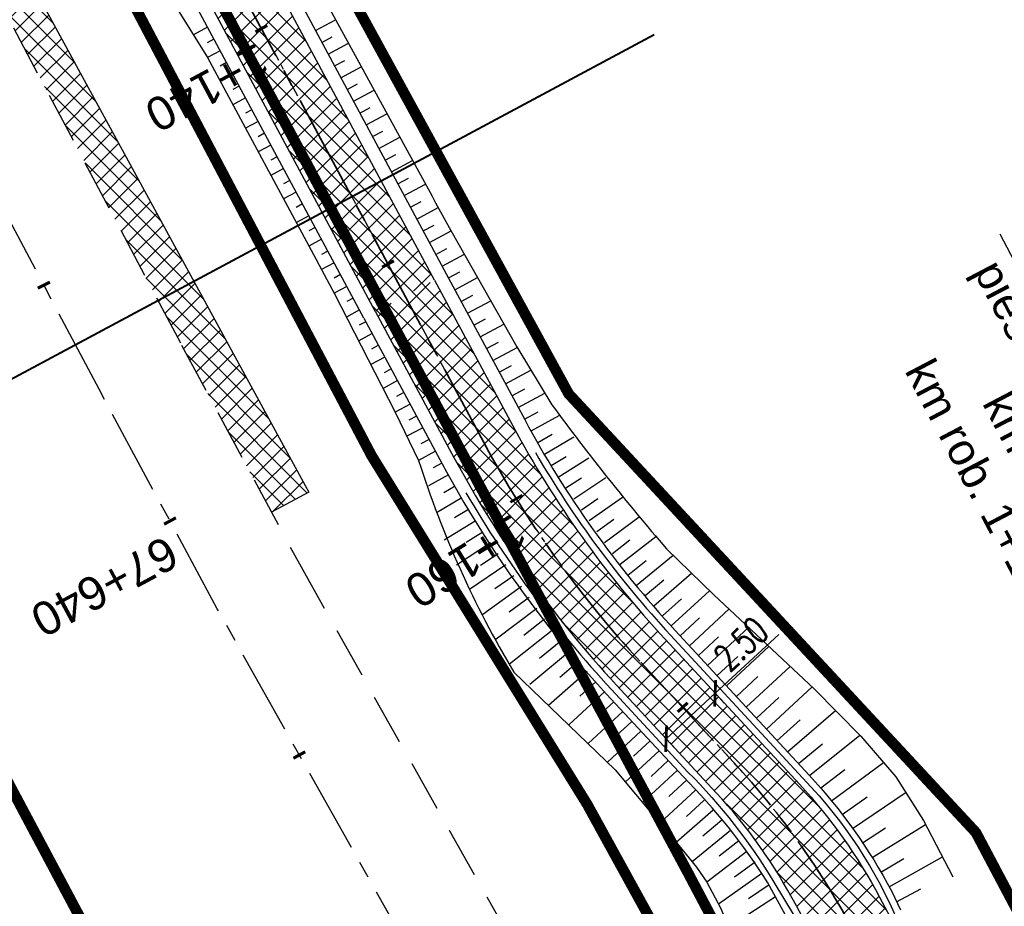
# Model space of a CAD drawing. Header units: metres. Extents: x 7529682 to 7533751, y 5721195 to 5727842.
# Tile 129 of 210: x 7530242 to 7530279, y 5726757 to 5726791. Entities that reach past the tile are written whole.
import ezdxf

# ---------------------------------------------------------------- set-up
doc = ezdxf.new("R2010")
doc.units = ezdxf.units.M
doc.header["$PDMODE"] = 1
doc.header["$PDSIZE"] = 0.3
for name, pattern in [('817-dzialki-09-05-04$0$HIDDEN', [0.375, 0.25, -0.125]), ('ACAD_ISO05W100', [33, 24, -3, 0, -3, 0, -3]), ('CENTER', [50.8, 31.75, -6.35, 6.35, -6.35]), ('CENTER2', [28.575, 19.05, -3.175, 3.175, -3.175]), ('HIDDEN', [9.525, 6.35, -3.175])]:
    doc.linetypes.add(name, pattern=pattern)
for name, color, linetype in [('C-DROGI-SYTUACJA', 7, 'Continuous'), ('C-DROGI-SYTUACJA-ETYKIETY', 7, 'Continuous'), ('D-hatch-pobocza', 131, 'Continuous'), ('D-pobocza', 60, 'Continuous'), ('D-rowy', 160, 'Continuous'), ('D-skarpa', 2, 'Continuous'), ('D-skarpa-kreskowanie', 2, 'Continuous'), ('D-wymiary', 1, 'Continuous')]:
    doc.layers.add(name, color=color, linetype=linetype)
for name, color, linetype, lineweight, true_color in [('D-bariery', 7, 'FENCELINE2', 30, 0xff0f0f), ('D-ewidencja-numery', 7, 'Continuous', 50, 0x40ff00), ('D-hatch-ciag-pieszo-rowerowy', 7, 'Continuous', 13, 0xff9f80), ('D-LR-etap-III', 7, '817-dzialki-09-05-04$0$HIDDEN', 50, 0x00008f), ('D-typowe', 7, 'Continuous', 40, 0x0061c2)]:
    doc.layers.add(name, color=color, linetype=linetype, lineweight=lineweight, true_color=true_color)
for name, color, linetype, lineweight in [('D-krawędzie', 3, 'Continuous', 30), ('D-obrzeża', 2, 'Continuous', 30), ('D-opisy', 2, 'Continuous', 30), ('D-oś', 10, 'CENTER', 30), ('D-pas-drogowy', 7, 'ACAD_ISO05W100', 50)]:
    doc.layers.add(name, color=color, linetype=linetype, lineweight=lineweight)
doc.layers.add('poprzeczki', color=7, linetype='Continuous', true_color=0x0000c7)
doc.styles.add('DIMTEXT', font='simplex.shx', dxfattribs={"width": 0.7})
doc.styles.get("Standard").update_dxf_attribs({"font": 'arial.ttf'})
doc.linetypes.add('FENCELINE2', pattern='A,6.35,-2.54,[132,ltypeshp.shx,S=2.54,R=0,X=-2.54,Y=0],-2.54,25.4', length=36.83)
doc.dimstyles.new('500', dxfattribs={"dimtxt": 1, "dimasz": 0.7, "dimexe": 0.2, "dimexo": 0.5, "dimgap": 0.2, "dimtad": 1, "dimrnd": 0.005, "dimzin": 0, "dimdsep": 46, "dimtxsty": 'DIMTEXT', "dimblk": 'ARCHTICK', "dimcen": 0, "dimclrd": 256, "dimclre": 256, "dimclrt": 2, "dimadec": 5, "dimazin": 0, "dimtfac": 1, "dimtofl": 0, "dimtmove": 0, "dimatfit": 3, "dimfxl": 1, "dimtolj": 1, "dimtzin": 0, "dimlwd": -1, "dimlwe": -1, "dimarcsym": 0})
pattern_1 = [(45, (0, 0), (-0.33675960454, 0.33675960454), []), (135, (0, 0), (-0.33675960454, -0.33675960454), [])]

# ---------------------------------------------------------------- blocks, each defined once
blk = doc.blocks.new('AeccTickLine')
at = {"color": 0, "linetype": 'ByBlock', "lineweight": -2}
blk.add_line((0, 1), (0, -1), dxfattribs=at)
blk = doc.blocks.new('_ArchTick')
at = {"color": 0, "linetype": 'ByBlock', "const_width": 0.15}
blk.add_lwpolyline([(-0.5, -0.5), (0.5, 0.5)], dxfattribs=at)
blk = doc.blocks.new('*D89')
at = {"layer": 'D-wymiary', "transparency": 16777216}
for p, q in [((7530267.765, 5726765.419), (7530270.138, 5726767.615)), ((7530265.931, 5726763.721), (7530267.765, 5726765.419)), ((7530268.105, 5726765.052), (7530267.901, 5726765.272)), ((7530266.271, 5726763.354), (7530266.067, 5726763.574))]:
    blk.add_line(p, q, dxfattribs=at)
at = {"layer": 'Defpoints', "color": 0, "transparency": 16777216}
for p in [(7530267.765, 5726765.419), (7530267.765, 5726765.419), (7530265.931, 5726763.721)]:
    blk.add_point(p, dxfattribs=at)
at = {"layer": 'D-wymiary', "transparency": 16777216, "xscale": 0.6999999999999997, "yscale": 0.6999999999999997, "zscale": 0.6999999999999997}
for p, rotation in [((7530267.765, 5726765.419), 42.79309063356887), ((7530265.931, 5726763.721), 222.7930906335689)]:
    blk.add_blockref('_ArchTick', p, dxfattribs=dict(at, rotation=rotation))
at = {"layer": 'D-wymiary', "color": 2, "transparency": 16777216, "insert": (7530268.733, 5726767.269), "char_height": 1, "attachment_point": 5, "rotation": 42.7931, "style": 'DIMTEXT'}
blk.add_mtext('\\A1;2.50', dxfattribs=at)

msp = doc.modelspace()

# ---------------------------------------------------------------- hatches: boundary and pattern name
at = {"layer": 'D-hatch-ciag-pieszo-rowerowy'}
h = msp.add_hatch(dxfattribs=at)
h.set_pattern_fill('ANSI37', color=256, scale=0.15, style=0)
h.set_pattern_definition([(45, (0.87658, 0.48407), (-0.33675960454, 0.33675960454), []), (135, (0.87658, 0.48407), (-0.33675960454, -0.33675960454), [])])
h.paths.add_polyline_path([(7530218.952, 5726852.807), (7530216.575, 5726851.959), (7530226.804, 5726832.32), (7530255.071, 5726779.69), (7530257.273, 5726780.873), (7530229.014, 5726833.489)])
h = msp.add_hatch(dxfattribs=at)
h.set_pattern_fill('ANSI37', color=256, scale=0.15, style=0)
h.set_pattern_definition(pattern_1)
h.paths.add_polyline_path([(7530259.102, 5726774.826), (7530256.172, 5726780.282), (7530255.071, 5726779.69), (7530258.001, 5726774.234, 0.063585), (7530264.072, 5726765.729), (7530264.989, 5726766.578, -0.063585)])
h.paths.add_polyline_path([(7530260.204, 5726775.417), (7530257.273, 5726780.873), (7530256.172, 5726780.282), (7530259.102, 5726774.826, 0.063585), (7530264.989, 5726766.578), (7530265.906, 5726767.427, -0.063585)])
h = msp.add_hatch(dxfattribs=at)
h.set_pattern_fill('ANSI37', color=256, scale=0.15, style=0)
h.set_pattern_definition(pattern_1)
edge = h.paths.add_edge_path()
edge.add_line((7530283.833, 5726728.997), (7530286.28, 5726729.51))
edge.add_line((7530286.28, 5726729.51), (7530284.652, 5726736.563))
edge.add_arc((7530268.68, 5726732.277), 16.536, 15.0227, 28.0305)
edge.add_line((7530283.277, 5726740.048), (7530282.392, 5726741.774))
edge.add_line((7530282.392, 5726741.774), (7530274.686, 5726756.331))
edge.add_line((7530274.686, 5726756.331), (7530273.91, 5726757.795))
edge.add_arc((7530256.237, 5726748.432), 20, 27.9173, 42.7931)
edge.add_line((7530270.913, 5726762.019), (7530265.906, 5726767.427))
edge.add_line((7530265.906, 5726767.427), (7530264.072, 5726765.729))
edge.add_line((7530264.072, 5726765.729), (7530266.929, 5726762.642))
edge.add_arc((7530249.054, 5726744.94), 25.158, 35.8785, 44.7222, ccw=False)
edge.add_line((7530269.438, 5726759.684), (7530270.155, 5726758.6))
edge.add_line((7530270.155, 5726758.6), (7530270.8, 5726757.472))
edge.add_line((7530270.8, 5726757.472), (7530280.403, 5726739.321))
edge.add_line((7530280.403, 5726739.321), (7530281.385, 5726737.172))
edge.add_line((7530281.385, 5726737.172), (7530282.232, 5726734.968))
edge.add_arc((7530245.156, 5726721.986), 39.283, 14.8317, 19.2973, ccw=False)
edge.add_line((7530283.13, 5726732.041), (7530283.833, 5726728.997))
at = {"layer": 'D-hatch-pobocza'}
h = msp.add_hatch(dxfattribs=at)
h.set_pattern_fill('ANSI37', color=256, scale=0.15, style=0)
h.set_pattern_definition(pattern_1)
h.paths.add_polyline_path([(7530229.37, 5726816.95), (7530212.464, 5726849.277), (7530211.151, 5726847.666), (7530247.82, 5726778.438), (7530251.181, 5726772.19), (7530252.58, 5726772.943), (7530252.44, 5726773.19), (7530240.1, 5726795.81)])

# ---------------------------------------------------------------- linework, layer by layer
at = {"layer": 'C-DROGI-SYTUACJA', "color": 10, "linetype": 'CENTER2', "lineweight": 35, "ltscale": 0.2}
msp.add_lwpolyline([(7529994.785, 5727271.452), (7530014.919, 5727233.118), (7530030.611, 5727203.571), (7530048.952, 5727168.884), (7530066.584, 5727135.609), (7530088.792, 5727092.929), (7530119.442, 5727037.047), (7530133.98, 5727010.094), (7530160.017, 5726961.45), (7530183.787, 5726917.333), (7530204.666, 5726877.528), (7530227.909, 5726832.904), (7530259.102, 5726774.826, 0.063585), (7530264.989, 5726766.578), (7530268.47, 5726762.818, -0.065084), (7530272.969, 5726756.475), (7530281.424, 5726740.504, -0.065084)], format="xyb", dxfattribs=at)
at = {"layer": 'D-bariery', "ltscale": 0.05, "flags": 128}
for points in [[(7530261.044, 5726774.425, 0.0553), (7530266.09, 5726767.597), (7530271.655, 5726761.585, -0.089216), (7530274.919, 5726756.078), (7530274.919, 5726756.078), (7530281.911, 5726742.873), (7530281.911, 5726742.873, -0.073318), (7530284.987, 5726736.22), (7530286.926, 5726727.824, 0.021396), (7530289.132, 5726721.882, 0.021396)], [(7530258.449, 5726772.919, 0.0553), (7530263.888, 5726765.559), (7530266.746, 5726762.473, -0.061023), (7530269.951, 5726758.359), (7530272.2, 5726754.638), (7530279.645, 5726740.577), (7530281.209, 5726736.952, -0.032987), (7530282.886, 5726731.985), (7530283.925, 5726727.488, 0.034388), (7530286.376, 5726720.683)]]:
    msp.add_lwpolyline(points, format="xyb", dxfattribs=at)
at = {"layer": 'D-ewidencja-numery', "color": 12, "ltscale": 15, "true_color": 0xc70000}
msp.add_lwpolyline([(7529996.497, 5727273.662), (7530017.541, 5727234.203), (7530033.054, 5727204.864), (7530051.623, 5727170.223), (7530069.277, 5727137.016), (7530089.385, 5727097.534), (7530109.713, 5727060.747), (7530136.77, 5727011.64), (7530162.447, 5726962.744), (7530187.674, 5726916.992), (7530207.821, 5726879.335), (7530230.626, 5726834.519), (7530262.288, 5726776.618), (7530277.51, 5726760.213), (7530286.037, 5726744.107)], dxfattribs=at)
at = {"layer": 'D-krawędzie', "linetype": 'HIDDEN', "ltscale": 0.3}
msp.add_lwpolyline([(7529971.476, 5727300.786), (7530006.702, 5727234.141), (7530044.198, 5727163.133), (7530082.89, 5727090.2), (7530098.687, 5727060.362), (7530131.998, 5726997.21), (7530163.822, 5726937.097), (7530204.081, 5726861.013), (7530247.82, 5726778.438), (7530252.22, 5726770.26), (7530259.735, 5726756.9), (7530263.782, 5726749.287), (7530270.196, 5726737.096), (7530272.433, 5726732.819), (7530276.009, 5726725.598), (7530279.7, 5726718.02)], dxfattribs=at)
at = {"layer": 'D-LR-etap-III', "ltscale": 10, "flags": 128}
msp.add_lwpolyline([(7531750.474, 5723895.103, 0.4, 0.4, 0), (7531750.505, 5723895.13, 0.4, 0.4, 0), (7531682.71, 5724022.92, 0.4, 0.4, 0), (7531619.177, 5724147.204, 0.4, 0.4, 0), (7531592.309, 5724198.489, 0.4, 0.4, 0), (7531553.264, 5724272.919, 0.4, 0.4, 0), (7531504.02, 5724366.79, 0.4, 0.4, 0), (7531482.09, 5724407.62, 0.4, 0.4, 0), (7531412.35, 5724541.183, 0.4, 0.4, 0), (7531388.464, 5724586.93, 0.4, 0.4, 0), (7531345.12, 5724669.94, 0.4, 0.4, 0), (7531127.66, 5725081.67, 0.4, 0.4, 0), (7531059.253, 5725211.041, 0.4, 0.4, 0), (7531008.007, 5725307.954, 0.4, 0.4, 0), (7530964.182, 5725390.836, 0.4, 0.4, 0), (7530914.557, 5725484.684, 0.4, 0.4, 0), (7530865.243, 5725577.494, 0.4, 0.4, 0), (7530840.085, 5725624.059, 0.4, 0.4, 0), (7530802.56, 5725694.925, 0.4, 0.4, 0), (7530755.54, 5725787.51, 0.4, 0.4, 0), (7530708.718, 5725876.303, 0.4, 0.4, 0), (7530695.12, 5725902.09, 0.4, 0.4, 0), (7530642.914, 5726001.078, 0.4, 0.4, 0), (7530634.935, 5726016.147, 0.4, 0.4, 0), (7530610.82, 5726061.93, 0.4, 0.4, 0), (7530610.82, 5726061.93, 0.4, 0.4, 0), (7530607.21, 5726063.51, 0.4, 0.4, 0), (7530597.42, 5726080.68, 0.4, 0.4, 0), (7530591.16, 5726088.44, 0.4, 0.4, 0), (7530581.28, 5726107.21, 0.4, 0.4, 0), (7530571.29, 5726130.56, 0.4, 0.4, 0), (7530549.555, 5726171.527, 0.4, 0.4, 0), (7530531.014, 5726206.474, 0.4, 0.4, 0), (7530516.461, 5726236.017, 0.4, 0.4, 0), (7530500.799, 5726266.141, 0.4, 0.4, 0), (7530491.35, 5726283.94, 0.4, 0.4, 0), (7530482.4, 5726303.41, 0.4, 0.4, 0), (7530482.4, 5726303.41, 0.4, 0.4, 0), (7530450.41, 5726357.28, 0.4, 0.4, 0), (7530397.759, 5726458.5, 0.4, 0.4, 0), (7530334.708, 5726583.665, 0.4, 0.4, 0), (7530303.939, 5726645.168, 0.4, 0.4, 0), (7530300.51, 5726651.778, 0.4, 0.4, 0), (7530289.214, 5726671.967, 0.4, 0.4, 0), (7530281.54, 5726685.57, 0.4, 0.4, 0), (7530261.371, 5726724.163, 0.4, 0.4, 0), (7530254.03, 5726738.21, 0.4, 0.4, 0), (7530197.22, 5726845.06, 0.4, 0.4, 0), (7530194.71, 5726849.15, 0.4, 0.4, 0), (7530195.92, 5726850.75, 0.4, 0.4, 0), (7530170.547, 5726892.961, 0.4, 0.4, 0), (7530143.175, 5726945.066, 0.4, 0.4, 0), (7530105.06, 5727018.32, 0.4, 0.4, 0), (7530100.06, 5727027.16, 0.4, 0.4, 0), (7530062.319, 5727099.625, 0.4, 0.4, 0), (7530015.379, 5727189.42, 0.4, 0.4, 0), (7529983.208, 5727250.207, 0.4, 0.4, 0), (7529953.284, 5727306.747, 0.4, 0.4, 0), (7529900.671, 5727406.159, 0.4, 0.4, 0), (7529890.63, 5727425.131, 0.4, 0.4, 0), (7529875.155, 5727454.426, 0.4, 0.4, 0), (7529857.56, 5727487.787, 0.4, 0.4, 0), (7529835.194, 5727530.193, 0.4, 0.4, 0), (7529811.741, 5727574.662, 0.4, 0.4, 0), (7529792.102, 5727611.923, 0.4, 0.4, 0), (7529768.066, 5727657.47, 0.4, 0.4, 0), (7529755.211, 5727682.131, 0.4, 0.4, 0), (7529753.31, 5727681.13, 0.4, 0.4, 0), (7529739.21, 5727707.77, 0.4, 0.4, 0), (7529735.395, 5727711.252, 0.4, 0.4, 0), (7529725.42, 5727730.2, 0.4, 0.4, 0), (7529723.55, 5727729.88, 0.4, 0.4, 0), (7529695.567, 5727782.932, 0.4, 0.4, 0), (7529717.68, 5727794.024, 0.4, 0.4, 0), (7529736.275, 5727758.647, 0.4, 0.4, 0), (7529736.275, 5727758.647, 0.4, 0.4, 0), (7529744.511, 5727750.406, 0.4, 0.4, 0), (7529744.511, 5727750.406, 0.4, 0.4, 0), (7529750.283, 5727738.55, 0.4, 0.4, 0), (7529777.109, 5727687.569, 0.4, 0.4, 0), (7529796.515, 5727651.33, 0.4, 0.4, 0), (7529814.938, 5727616.793, 0.4, 0.4, 0), (7529839.007, 5727572.304, 0.4, 0.4, 0), (7529860.618, 5727532.509, 0.4, 0.4, 0), (7529882.349, 5727491.504, 0.4, 0.4, 0), (7529904.865, 5727449.096, 0.4, 0.4, 0), (7529920.747, 5727418.885, 0.4, 0.4, 0), (7529946.677, 5727368.547, 0.4, 0.4, 0), (7529972.025, 5727320.573, 0.4, 0.4, 0), (7529987.74, 5727290.153, 0.4, 0.4, 0), (7529996.497, 5727273.662, 0.4, 0.4, 0), (7530017.541, 5727234.203, 0.4, 0.4, 0), (7530033.054, 5727204.864, 0.4, 0.4, 0), (7530051.623, 5727170.223, 0.4, 0.4, 0), (7530069.277, 5727137.016, 0.4, 0.4, 0), (7530089.385, 5727097.534, 0.4, 0.4, 0), (7530109.713, 5727060.747, 0.4, 0.4, 0), (7530136.77, 5727011.64, 0.4, 0.4, 0), (7530162.447, 5726962.744, 0.4, 0.4, 0), (7530187.674, 5726916.992, 0.4, 0.4, 0), (7530207.821, 5726879.335, 0.4, 0.4, 0), (7530230.626, 5726834.519, 0.4, 0.4, 0), (7530262.288, 5726776.618, 0.4, 0.4, 0), (7530277.51, 5726760.213, 0.4, 0.4, 0), (7530286.037, 5726744.107, 0.4, 0.4, 0), (7530288.097, 5726735.884, 0.4, 0.4, 0), (7530290.394, 5726725.047, 0.4, 0.4, 0), (7530296.177, 5726713.583, 0.4, 0.4, 0), (7530302.726, 5726701.182, 0.4, 0.4, 0), (7530325.685, 5726657.466, 0.4, 0.4, 0), (7530343.244, 5726623.649, 0.4, 0.4, 0), (7530360.23, 5726591.747, 0.4, 0.4, 0), (7530383.209, 5726548.059, 0.4, 0.4, 0), (7530406.018, 5726503.606, 0.4, 0.4, 0), (7530427.465, 5726462.62, 0.4, 0.4, 0), (7530447.928, 5726424.388, 0.4, 0.4, 0), (7530471.127, 5726379.921, 0.4, 0.4, 0), (7530490.501, 5726343.033, 0.4, 0.4, 0), (7530509.499, 5726306.733, 0.4, 0.4, 0), (7530529.89, 5726267.244, 0.4, 0.4, 0), (7530543.852, 5726238.99, 0.4, 0.4, 0), (7530554.809, 5726218.944, 0.4, 0.4, 0), (7530559.027, 5726212.223, 0.4, 0.4, 0), (7530563.061, 5726206.41, 0.4, 0.4, 0), (7530566.934, 5726200.464, 0.4, 0.4, 0), (7530569.771, 5726194.902, 0.4, 0.4, 0), (7530571.473, 5726191.282, 0.4, 0.4, 0), (7530572.839, 5726188.025, 0.4, 0.4, 0), (7530575.295, 5726182.035, 0.4, 0.4, 0), (7530579.737, 5726173.306, 0.4, 0.4, 0), (7530583.3, 5726167.41, 0.4, 0.4, 0), (7530593.4, 5726163.33, 0.4, 0.4, 0), (7530598.618, 5726155.264, 0.4, 0.4, 0), (7530608.258, 5726140.497, 0.4, 0.4, 0), (7530603.27, 5726136.83, 0.4, 0.4, 0), (7530606.53, 5726131.84, 0.4, 0.4, 0), (7530604.239, 5726124.217, 0.4, 0.4, 0), (7530605.847, 5726121.63, 0.4, 0.4, 0), (7530608.972, 5726116.164, 0.4, 0.4, 0), (7530618.114, 5726097.791, 0.4, 0.4, 0), (7530651.213, 5726034.96, 0.4, 0.4, 0), (7530670.244, 5725998.611, 0.4, 0.4, 0), (7530698.075, 5725945.953, 0.4, 0.4, 0), (7530716.506, 5725911.305, 0.4, 0.4, 0), (7530735.223, 5725875.667, 0.4, 0.4, 0), (7530752.504, 5725842.155, 0.4, 0.4, 0), (7530778.311, 5725793.501, 0.4, 0.4, 0), (7530797.5, 5725756.382, 0.4, 0.4, 0), (7530812.519, 5725728.289, 0.4, 0.4, 0), (7530820.039, 5725713.16, 0.4, 0.4, 0), (7530822.422, 5725710.194, 0.4, 0.4, 0), (7530833.155, 5725688.801, 0.4, 0.4, 0), (7530849.629, 5725656.159, 0.4, 0.4, 0), (7530867.983, 5725621.964, 0.4, 0.4, 0), (7530872.63, 5725612.888, 0.4, 0.4, 0), (7530880.354, 5725597.595, 0.4, 0.4, 0), (7530883.839, 5725593.389, 0.4, 0.4, 0), (7530891.782, 5725587.763, 0.4, 0.4, 0), (7530895.039, 5725584.281, 0.4, 0.4, 0), (7530897.034, 5725580.941, 0.4, 0.4, 0), (7530900.952, 5725579.946, 0.4, 0.4, 0), (7530904.81, 5725571.977, 0.4, 0.4, 0), (7530903.682, 5725568.566, 0.4, 0.4, 0), (7530908.901, 5725558.845, 0.4, 0.4, 0), (7530910.252, 5725545.672, 0.4, 0.4, 0), (7530912.873, 5725538.646, 0.4, 0.4, 0), (7530945.278, 5725478.464, 0.4, 0.4, 0), (7530959.692, 5725450.246, 0.4, 0.4, 0), (7531002.827, 5725368.192, 0.4, 0.4, 0), (7531044.704, 5725290.314, 0.4, 0.4, 0), (7531064.099, 5725253.213, 0.4, 0.4, 0), (7531083.01, 5725216.678, 0.4, 0.4, 0), (7531113.013, 5725158.466, 0.4, 0.4, 0), (7531137.364, 5725113.071, 0.4, 0.4, 0), (7531150.831, 5725086.712, 0.4, 0.4, 0), (7531159.746, 5725076.641, 0.4, 0.4, 0), (7531166.31, 5725074.58, 0.4, 0.4, 0), (7531172.29, 5725062.58, 0.4, 0.4, 0), (7531170.59, 5725055.606, 0.4, 0.4, 0), (7531173.733, 5725044.081, 0.4, 0.4, 0), (7531215.342, 5724964.86, 0.4, 0.4, 0), (7531238.054, 5724921.685, 0.4, 0.4, 0), (7531262.39, 5724875.283, 0.4, 0.4, 0), (7531295.587, 5724811.266, 0.4, 0.4, 0), (7531348.488, 5724712.363, 0.4, 0.4, 0), (7531363.741, 5724682.684, 0.4, 0.4, 0), (7531366.987, 5724675.865, 0.4, 0.4, 0), (7531382.541, 5724646.111, 0.4, 0.4, 0), (7531401.299, 5724610.875, 0.4, 0.4, 0), (7531428.965, 5724558.862, 0.4, 0.4, 0), (7531449.111, 5724520.398, 0.4, 0.4, 0), (7531477.293, 5724465.831, 0.4, 0.4, 0), (7531500.996, 5724421.113, 0.4, 0.4, 0), (7531512.122, 5724400.549, 0.4, 0.4, 0), (7531513.782, 5724396.757, 0.4, 0.4, 0), (7531526.32, 5724379.39, 0.4, 0.4, 0), (7531566.784, 5724302.736, 0.4, 0.4, 0), (7531612.277, 5724225.61, 0.4, 0.4, 0), (7531620.493, 5724210.548, 0.4, 0.4, 0), (7531631.578, 5724196.258, 0.4, 0.4, 0), (7531653.484, 5724152.434, 0.4, 0.4, 0), (7531661.151, 5724128.494, 0.4, 0.4, 0), (7531673.881, 5724101.186, 0.4, 0.4, 0), (7531684.691, 5724081.184, 0.4, 0.4, 0), (7531699.212, 5724051.17, 0.4, 0.4, 0), (7531704.034, 5724040.584, 0.4, 0.4, 0), (7531704.034, 5724040.584, 0.4, 0.4, 0), (7531703.913, 5724037.17, 0.4, 0.4, 0), (7531736.42, 5723969.232, 0.4, 0.4, 0), (7531738.285, 5723967.699, 0.4, 0.4, 0), (7531742.181, 5723962.346, 0.4, 0.4, 0), (7531744.286, 5723958.616, 0.4, 0.4, 0), (7531755.393, 5723944.193, 0.4, 0.4, 0), (7531758.69, 5723936.76, 0.4, 0.4, 0), (7531780.08, 5723929.25, 0.4, 0.4, 0), (7531792.612, 5723906.338, 0.4, 0.4, 0), (7531792.612, 5723906.338, 0.4, 0.4, 0), (7531756.962, 5723883.055, 0.4, 0.4, 0), (7531750.46, 5723895.13, 0.4, 0.4, 0), (7531750.46, 5723895.13, 0, 0, 0)], format="xyseb", dxfattribs=at)
at = {"layer": 'D-obrzeża'}
for points in [[(7530255.071, 5726779.69), (7530226.804, 5726832.32), (7530203.558, 5726876.949), (7530182.683, 5726916.746), (7530158.916, 5726960.858), (7530132.878, 5727009.502), (7530118.344, 5727036.45), (7530087.65, 5727092.412), (7530086.699, 5727094.242), (7530065.478, 5727135.027), (7530047.847, 5727168.299), (7530029.507, 5727202.986), (7530013.813, 5727232.534), (7529993.681, 5727270.865)], [(7530257.273, 5726780.873), (7530229.014, 5726833.489), (7530218.952, 5726852.807)]]:
    msp.add_lwpolyline(points, dxfattribs=at)
for points in [[(7530257.273, 5726780.873), (7530260.204, 5726775.417, 0.063585), (7530265.906, 5726767.427)], [(7530255.071, 5726779.69), (7530258.001, 5726774.234, 0.063585), (7530264.072, 5726765.729)]]:
    msp.add_lwpolyline(points, format="xyb", dxfattribs=at)
at = {"layer": 'D-obrzeża', "linetype": 'ByBlock'}
for points in [[(7530265.906, 5726767.427), (7530270.913, 5726762.019, -0.064999), (7530273.91, 5726757.795), (7530274.494, 5726756.693)], [(7530280.403, 5726739.321), (7530279.751, 5726740.565), (7530270.8, 5726757.472, 0.065084), (7530267.801, 5726761.701), (7530264.072, 5726765.729)]]:
    msp.add_lwpolyline(points, format="xyb", dxfattribs=at)
at = {"layer": 'D-opisy'}
msp.add_lwpolyline([(7530278.399, 5726782.598), (7530286.203, 5726767.736), (7530280.681, 5726750.117), (7530264.029, 5726741.301)], dxfattribs=at)
at = {"layer": 'D-oś', "ltscale": 0.1}
msp.add_lwpolyline([(7530281.407, 5726707.304), (7530276.579, 5726716.435), (7530272.867, 5726724.055), (7530269.314, 5726731.231), (7530267.097, 5726735.47), (7530260.688, 5726747.65), (7530256.664, 5726755.22), (7530249.153, 5726768.573), (7530244.732, 5726776.79), (7530200.988, 5726859.376), (7530160.728, 5726935.459), (7530128.903, 5726995.575), (7530095.593, 5727058.727), (7530079.798, 5727088.56), (7530041.105, 5727161.496), (7530003.607, 5727232.506), (7529968.381, 5727299.153)], dxfattribs=at)
at = {"layer": 'D-oś', "ltscale": 0.03}
msp.add_lwpolyline([(7529994.785, 5727271.452), (7530014.919, 5727233.118), (7530030.611, 5727203.571), (7530048.952, 5727168.884), (7530066.584, 5727135.609), (7530088.792, 5727092.929), (7530119.442, 5727037.047), (7530133.98, 5727010.094), (7530160.017, 5726961.45), (7530183.787, 5726917.333), (7530204.666, 5726877.528), (7530227.909, 5726832.904), (7530259.102, 5726774.826, 0.063585), (7530264.989, 5726766.578), (7530268.47, 5726762.818, -0.065084), (7530272.969, 5726756.475), (7530281.424, 5726740.504, -0.065084), (7530284.142, 5726733.217), (7530284.891, 5726729.972, 0.064463), (7530289.362, 5726717.937), (7530322.484, 5726654.998)], format="xyb", dxfattribs=at)
at = {"layer": 'D-pas-drogowy', "ltscale": 0.2, "flags": 128}
msp.add_lwpolyline([(7531633.019, 5724182.834, 0.4, 0.4, 0), (7531617.559, 5724211.608, 0.4, 0.4, 0), (7531566.784, 5724302.736, 0.4, 0.4, 0), (7531538.419, 5724356.47, 0.4, 0.4, 0), (7531526.32, 5724379.39, 0.4, 0.4, 0), (7531516.102, 5724393.607, 0.4, 0.4, 0.001485), (7531513.78, 5724396.838, 0.4, 0.4, 0), (7531501.87, 5724413.41, 0.4, 0.4, 0), (7531474.926, 5724464.508, 0.4, 0.4, 0), (7531446.2, 5724518.992, 0.4, 0.4, 0), (7531424.962, 5724559.262, 0.4, 0.4, 0), (7531398.444, 5724609.566, 0.4, 0.4, 0), (7531379.647, 5724645.216, 0.4, 0.4, 0), (7531365.23, 5724672.56, 0.4, 0.4, 0), (7531341.306, 5724717.915, 0.4, 0.4, 0), (7531312.9, 5724771.789, 0.4, 0.4, 0), (7531292.591, 5724810.307, 0.4, 0.4, 0), (7531259.392, 5724873.271, 0.4, 0.4, 0), (7531233.74, 5724921.923, 0.4, 0.4, 0), (7531203.073, 5724980.092, 0.4, 0.4, 0), (7531173.471, 5725036.225, 0.4, 0.4, 0), (7531168.27, 5725046.09, 0.4, 0.4, 0), (7531172.29, 5725062.58, 0.4, 0.4, 0), (7531166.31, 5725074.58, 0.4, 0.4, 0), (7531150.32, 5725079.6, 0.4, 0.4, 0), (7531141.5, 5725096.43, 0.4, 0.4, 0), (7531109.312, 5725157.814, 0.4, 0.4, 0), (7531086.641, 5725201.048, 0.4, 0.4, 0), (7531059.198, 5725253.384, 0.4, 0.4, 0), (7531028.207, 5725312.489, 0.4, 0.4, 0), (7530999.105, 5725367.99, 0.4, 0.4, 0), (7530956.248, 5725449.725, 0.4, 0.4, 0), (7530924.398, 5725510.464, 0.4, 0.4, 0), (7530897.51, 5725561.74, 0.4, 0.4, 0), (7530894.46, 5725566.14, 0.4, 0.4, 0), (7530892.16, 5725570.49, 0.4, 0.4, 0), (7530869.363, 5725613.307, 0.4, 0.4, 0), (7530861.694, 5725627.705, 0.4, 0.4, 0), (7530852.74, 5725644.52, 0.4, 0.4, 0), (7530831.51, 5725684.2, 0.4, 0.4, 0), (7530811.13, 5725722.52, 0.4, 0.4, 0), (7530792.348, 5725757.941, 0.4, 0.4, 0), (7530768.03, 5725803.8, 0.4, 0.4, 0), (7530748.769, 5725840.179, 0.4, 0.4, 0), (7530727.7, 5725879.97, 0.4, 0.4, 0), (7530712.098, 5725909.545, 0.4, 0.4, 0), (7530693.644, 5725944.645, 0.4, 0.4, 0), (7530665.702, 5725997.539, 0.4, 0.4, 0), (7530641.76, 5726042.88, 0.4, 0.4, 0), (7530616.5, 5726091.48, 0.4, 0.4, 0), (7530604.628, 5726114.32, 0.4, 0.4, -0.007763), (7530602.5, 5726118.43, 0.4, 0.4, 0), (7530603.992, 5726123.395, 0.4, 0.4, 0), (7530606.53, 5726131.84, 0.4, 0.4, 0), (7530603.27, 5726136.83, 0.4, 0.4, 0), (7530593.776, 5726151.369, 0.4, 0.4, 0), (7530590.203, 5726156.84, 0.4, 0.4, 0), (7530583.3, 5726167.41, 0.4, 0.4, 0), (7530580.578, 5726170.428, 0.4, 0.4, 0), (7530575.85, 5726175.67, 0.4, 0.4, 0), (7530569.01, 5726186.66, 0.4, 0.4, 0), (7530562.555, 5726199.189, 0.4, 0.4, 0), (7530555.67, 5726211.39, 0.4, 0.4, 0), (7530548.29, 5726224.23, 0.4, 0.4, 0), (7530540.58, 5726237.71, 0.4, 0.4, 0), (7530532.68, 5726252.65, 0.4, 0.4, 0), (7530524.06, 5726269.35, 0.4, 0.4, 0), (7530502.82, 5726309.91, 0.4, 0.4, 0), (7530488.83, 5726336.63, 0.4, 0.4, 0), (7530466.03, 5726380.16, 0.4, 0.4, 0), (7530438.47, 5726432.77, 0.4, 0.4, 0), (7530424.53, 5726459.09, 0.4, 0.4, 0), (7530401.63, 5726502.97, 0.4, 0.4, 0), (7530383.38, 5726538.06, 0.4, 0.4, 0), (7530353.97, 5726593.52, 0.4, 0.4, 0), (7530338.47, 5726622.74, 0.4, 0.4, 0), (7530322.01, 5726653.88, 0.4, 0.4, 0), (7530297.54, 5726700.33, 0.4, 0.4, 0), (7530287.38, 5726719.6, 0.4, 0.4, 0), (7530285.95, 5726722.316, 0.4, 0.4, 0), (7530280.26, 5726733.12, 0.4, 0.4, 0), (7530266.73, 5726758.74, 0.4, 0.4, 0), (7530260.42, 5726770.47, 0.4, 0.4, 0), (7530253.25, 5726783.82, 0.4, 0.4, 0), (7530244.95, 5726799.33, 0.4, 0.4, 0), (7530239.39, 5726808.49, 0.4, 0.4, 0), (7530238.29, 5726807.9, 0.4, 0.4, 0), (7530218.11, 5726850.67, 0.4, 0.4, 0), (7530175.907, 5726928.168, 0.4, 0.4, 0), (7530096.68, 5727076.15, 0.4, 0.4, 0), (7530094.68, 5727079.89, 0.4, 0.4, 0), (7530064.597, 5727135.523, 0.4, 0.4, 0), (7530046.731, 5727168.892, 0.4, 0.4, 0), (7530025.803, 5727208.461, 0.4, 0.4, 0), (7530012.847, 5727232.979, 0.4, 0.4, 0), (7529994.15, 5727268.45, 0.4, 0.4, 0), (7529981.671, 5727291.93, 0.4, 0.4, 0), (7529949.89, 5727351.73, 0.4, 0.4, 0), (7529924.75, 5727399.03, 0.4, 0.4, 0), (7529915.516, 5727417.1, 0.4, 0.4, 0), (7529885.83, 5727475.19, 0.4, 0.4, 0), (7529862.56, 5727519.97, 0.4, 0.4, 0), (7529852.985, 5727538.191, 0.4, 0.4, 0), (7529836.513, 5727569.511, 0.4, 0.4, 0), (7529815.369, 5727609.141, 0.4, 0.4, 0), (7529792.795, 5727651.247, 0.4, 0.4, 0), (7529774.199, 5727685.858, 0.4, 0.4, 0), (7529746.966, 5727736.059, 0.4, 0.4, 0), (7529733.92, 5727757.62, 0.4, 0.4, 0), (7529708.607, 5727806.389, 0.4, 0.4, 0), (7529688.492, 5727796.345, 0.4, 0.4, 0), (7529723.55, 5727729.88, 0.4, 0.4, 0), (7529725.42, 5727730.2, 0.4, 0.4, 0), (7529735.38, 5727711.28, 0.4, 0.4, 0), (7529739.21, 5727707.77, 0.4, 0.4, 0), (7529753.31, 5727681.13, 0.4, 0.4, 0), (7529755.178, 5727682.114, 0.4, 0.4, 0), (7529792.102, 5727611.923, 0.4, 0.4, 0), (7529811.741, 5727574.662, 0.4, 0.4, 0), (7529835.194, 5727530.193, 0.4, 0.4, 0), (7529857.56, 5727487.787, 0.4, 0.4, 0), (7529875.155, 5727454.426, 0.4, 0.4, 0), (7529890.63, 5727425.131, 0.4, 0.4, 0), (7529900.671, 5727406.159, 0.4, 0.4, 0), (7529953.284, 5727306.747, 0.4, 0.4, 0), (7529983.208, 5727250.207, 0.4, 0.4, 0), (7530015.379, 5727189.42, 0.4, 0.4, 0), (7530062.319, 5727099.625, 0.4, 0.4, 0), (7530100.06, 5727027.16, 0.4, 0.4, 0), (7530105.06, 5727018.32, 0.4, 0.4, 0), (7530143.175, 5726945.066, 0.4, 0.4, 0), (7530170.547, 5726892.961, 0.4, 0.4, 0), (7530195.92, 5726850.75, 0.4, 0.4, 0), (7530194.71, 5726849.15, 0.4, 0.4, 0), (7530197.22, 5726845.06, 0.4, 0.4, 0), (7530254.03, 5726738.21, 0.4, 0.4, 0), (7530261.371, 5726724.163, 0.4, 0.4, 0), (7530281.54, 5726685.57, 0.4, 0.4, 0), (7530289.214, 5726671.967, 0.4, 0.4, 0), (7530300.51, 5726651.778, 0.4, 0.4, 0), (7530303.939, 5726645.168, 0.4, 0.4, 0), (7530334.708, 5726583.665, 0.4, 0.4, 0), (7530397.759, 5726458.5, 0.4, 0.4, 0), (7530450.41, 5726357.28, 0.4, 0.4, 0), (7530482.4, 5726303.41, 0.4, 0.4, 0), (7530483.688, 5726301.003, 0.4, 0.4, 0), (7530491.35, 5726283.94, 0.4, 0.4, 0), (7530512.67, 5726243.78, 0.4, 0.4, 0), (7530529.43, 5726209.46, 0.4, 0.4, 0), (7530571.29, 5726130.56, 0.4, 0.4, 0), (7530581.28, 5726107.21, 0.4, 0.4, 0), (7530591.16, 5726088.44, 0.4, 0.4, 0), (7530597.42, 5726080.68, 0.4, 0.4, 0), (7530607.21, 5726063.51, 0.4, 0.4, 0), (7530610.82, 5726061.93, 0.4, 0.4, 0), (7530634.935, 5726016.147, 0.4, 0.4, 0), (7530642.914, 5726001.078, 0.4, 0.4, 0), (7530695.12, 5725902.09, 0.4, 0.4, 0), (7530708.718, 5725876.303, 0.4, 0.4, 0), (7530755.54, 5725787.51, 0.4, 0.4, 0), (7530802.56, 5725694.925, 0.4, 0.4, 0), (7530840.085, 5725624.059, 0.4, 0.4, 0), (7530865.243, 5725577.494, 0.4, 0.4, 0), (7530914.557, 5725484.684, 0.4, 0.4, 0), (7530964.182, 5725390.836, 0.4, 0.4, 0), (7531008.007, 5725307.954, 0.4, 0.4, 0), (7531059.253, 5725211.041, 0.4, 0.4, 0), (7531127.66, 5725081.67, 0.4, 0.4, 0), (7531345.12, 5724669.94, 0.4, 0.4, 0), (7531388.464, 5724586.93, 0.4, 0.4, 0), (7531412.35, 5724541.183, 0.4, 0.4, 0), (7531482.09, 5724407.62, 0.4, 0.4, 0), (7531504.02, 5724366.79, 0.4, 0.4, 0), (7531519.374, 5724337.52, 0.4, 0.4, 0), (7531563.749, 5724252.932, 0.4, 0.4, 0), (7531602.175, 5724179.681, 0.4, 0.4, 0), (7531619.177, 5724147.204, 0.4, 0.4, 0), (7531625.038, 5724135.635, 0.4, 0.4, 0), (7531656.796, 5724073.316, 0.4, 0.4, 0), (7531675.12, 5724037.36, 0.4, 0.4, 0), (7531682.71, 5724022.92, 0.4, 0.4, 0), (7531705.565, 5723979.811, 0.4, 0.4, 0), (7531736.606, 5723921.262, 0.4, 0.4, 0), (7531750.46, 5723895.13, 0.4, 0.4, 0), (7531740.77, 5723886.56, 0.4, 0.4, 0), (7531732.86, 5723885, 0.4, 0.4, 0), (7531722.18, 5723887.77, 0.4, 0.4, 0), (7531729.87, 5723862.17, 0.4, 0.4, 0), (7531742.92, 5723861.93, 0.4, 0.4, 0), (7531763.71, 5723859.52, 0.4, 0.4, 0), (7531768.42, 5723854.12, 0.4, 0.4, 0), (7531787.42, 5723817.97, 0.4, 0.4, 0), (7531795.57, 5723809.82, 0.4, 0.4, 0), (7531816.347, 5723819.85, 0.4, 0.4, 0), (7531816.347, 5723819.85, 0.4, 0.4, 0), (7531805.06, 5723843.23, 0.4, 0.4, 0), (7531803.61, 5723886.23, 0.4, 0.4, 0), (7531803.61, 5723886.23, 0.4, 0.4, 0), (7531780.08, 5723929.25, 0.4, 0.4, 0), (7531758.69, 5723936.76, 0.4, 0.4, 0), (7531749.359, 5723946.412, 0.4, 0.4, 0), (7531742.71, 5723953.29, 0.4, 0.4, 0), (7531735.177, 5723967.878, 0.4, 0.4, 0), (7531722.37, 5723992.68, 0.4, 0.4, 0), (7531705.042, 5724030.886, 0.4, 0.4, 0), (7531699.47, 5724043.17, 0.4, 0.4, 0), (7531692.69, 5724058.11, 0.4, 0.4, 0), (7531679.672, 5724084.017, 0.4, 0.4, 0), (7531674.55, 5724094.21, 0.4, 0.4, 0), (7531666.633, 5724114.003, 0.4, 0.4, 0), (7531649, 5724153.82, 0.4, 0.4, 0), (7531641.49, 5724149.34, 0.4, 0.4, 0), (7531626.04, 5724179.34, 0.4, 0.4, 0), (7531633.03, 5724182.84, 0, 0, 0)], format="xyseb", dxfattribs=at)
at = {"layer": 'D-pobocza'}
for points in [[(7530219.427, 5726852.977), (7530229.456, 5726833.723), (7530257.714, 5726781.11)], [(7530254.63, 5726779.453), (7530226.362, 5726832.086), (7530216.099, 5726851.789)], [(7530212.464, 5726849.277), (7530229.37, 5726816.95), (7530240.1, 5726795.81), (7530252.44, 5726773.19), (7530252.58, 5726772.943), (7530251.181, 5726772.19)]]:
    msp.add_lwpolyline(points, dxfattribs=at)
for points in [[(7530257.714, 5726781.11), (7530260.644, 5726775.654, 0.063585), (7530266.273, 5726767.767, 0.063585)], [(7530254.63, 5726779.453), (7530257.561, 5726773.997, 0.063585), (7530263.705, 5726765.389, 0.063585)], [(7530266.273, 5726767.767), (7530271.28, 5726762.358, -0.064999), (7530274.351, 5726758.03), (7530274.688, 5726757.325)], [(7530271.191, 5726755.665), (7530269.733, 5726758.331, 0.056796), (7530266.562, 5726762.303), (7530263.705, 5726765.389)]]:
    msp.add_lwpolyline(points, format="xyb", dxfattribs=at)
at = {"layer": 'D-rowy', "linetype": 'HIDDEN', "ltscale": 0.1, "const_width": 0.4, "flags": 128}
msp.add_lwpolyline([(7530267.205, 5726753.582), (7530262.982, 5726761.264), (7530254.918, 5726774.309), (7530242.345, 5726798.174), (7530215.738, 5726848.033), (7530210.965, 5726857.162)], dxfattribs=at)
at = {"layer": 'D-skarpa', "linetype": 'Continuous'}
for points in [[(7530224.959, 5726831.368, -0.000026), (7530231.252, 5726819.507)], [(7530219.427, 5726852.977), (7530220.183, 5726852.12, -0.040689), (7530227.044, 5726839.912), (7530229.3, 5726835.45), (7530230.024, 5726834.006, 0.003974), (7530236.321, 5726822.229), (7530238.696, 5726817.829), (7530240.99, 5726813.386), (7530243.491, 5726809.054), (7530257.183, 5726784.005), (7530257.316, 5726783.763), (7530257.886, 5726782.731), (7530260.347, 5726778.378), (7530261.664, 5726776.201, 0.019416), (7530265.948, 5726770.821), (7530267.708, 5726769.096), (7530271.462, 5726765.589), (7530273.204, 5726763.82), (7530274.52, 5726762.299), (7530275.555, 5726760.657), (7530276.653, 5726758.557), (7530276.653, 5726758.557)], [(7530246.145, 5726793.452), (7530248.788, 5726789.197), (7530252.836, 5726781.67), (7530252.967, 5726781.427), (7530253.521, 5726780.387), (7530255.805, 5726775.938), (7530256.68, 5726774.13, 0.056652), (7530260.234, 5726766.207), (7530264.032, 5726762.558), (7530264.032, 5726762.558), (7530265.552, 5726760.74), (7530265.858, 5726760.401), (7530267.066, 5726758.913), (7530267.447, 5726758.36), (7530267.447, 5726758.36), (7530267.965, 5726757.395), (7530269.163, 5726754.591)]]:
    msp.add_lwpolyline(points, format="xyb", dxfattribs=at)
at = {"layer": 'D-skarpa-kreskowanie', "linetype": 'Continuous'}
for p, q in [((7530252.83, 5726790.203, 107.696), (7530253.576, 5726790.604, 107.132)), ((7530248.791, 5726790.325, 107.568), (7530248.263, 5726790.042, 107.169)), ((7530249.028, 5726789.885, 107.568), (7530248.778, 5726789.75, 107.379)), ((7530253.066, 5726789.762, 107.696), (7530253.441, 5726789.964, 107.412)), ((7530249.264, 5726789.444, 107.567), (7530248.792, 5726789.19, 107.21)), ((7530253.303, 5726789.322, 107.696), (7530254.056, 5726789.726, 107.126)), ((7530249.501, 5726789.004, 107.567), (7530249.265, 5726788.877, 107.388)), ((7530253.54, 5726788.881, 107.695), (7530253.918, 5726789.084, 107.409)), ((7530253.776, 5726788.441, 107.695), (7530254.536, 5726788.849, 107.12)), ((7530249.737, 5726788.563, 107.567), (7530249.265, 5726788.31, 107.209)), ((7530249.974, 5726788.123, 107.566), (7530249.738, 5726787.996, 107.388)), ((7530254.013, 5726788, 107.694), (7530254.394, 5726788.205, 107.406)), ((7530254.249, 5726787.56, 107.694), (7530255.015, 5726787.971, 107.114)), ((7530250.211, 5726787.682, 107.566), (7530249.739, 5726787.429, 107.209)), ((7530250.447, 5726787.242, 107.565), (7530250.212, 5726787.115, 107.387)), ((7530254.486, 5726787.119, 107.693), (7530254.871, 5726787.326, 107.402)), ((7530250.684, 5726786.801, 107.565), (7530250.213, 5726786.548, 107.208)), ((7530254.723, 5726786.679, 107.693), (7530255.495, 5726787.094, 107.108)), ((7530254.959, 5726786.238, 107.692), (7530255.347, 5726786.447, 107.399)), ((7530250.92, 5726786.361, 107.564), (7530250.685, 5726786.234, 107.386)), ((7530255.196, 5726785.798, 107.692), (7530255.975, 5726786.216, 107.102)), ((7530251.157, 5726785.92, 107.564), (7530250.686, 5726785.668, 107.208)), ((7530251.394, 5726785.48, 107.563), (7530251.158, 5726785.354, 107.385)), ((7530255.432, 5726785.357, 107.691), (7530255.823, 5726785.567, 107.395)), ((7530255.669, 5726784.917, 107.691), (7530256.454, 5726785.339, 107.097)), ((7530251.63, 5726785.039, 107.563), (7530251.16, 5726784.787, 107.207)), ((7530251.867, 5726784.599, 107.562), (7530251.632, 5726784.473, 107.385)), ((7530255.905, 5726784.476, 107.691), (7530256.3, 5726784.688, 107.392)), ((7530256.142, 5726784.036, 107.69), (7530256.934, 5726784.461, 107.091)), ((7530252.103, 5726784.158, 107.562), (7530251.634, 5726783.906, 107.207)), ((7530252.34, 5726783.718, 107.561), (7530252.105, 5726783.592, 107.384)), ((7530256.379, 5726783.595, 107.69), (7530256.776, 5726783.809, 107.389)), ((7530256.615, 5726783.155, 107.69), (7530257.415, 5726783.584, 107.085)), ((7530252.577, 5726783.277, 107.561), (7530252.108, 5726783.026, 107.206)), ((7530252.813, 5726782.837, 107.561), (7530252.579, 5726782.711, 107.383)), ((7530256.852, 5726782.714, 107.691), (7530257.254, 5726782.93, 107.386)), ((7530253.05, 5726782.396, 107.56), (7530252.581, 5726782.145, 107.206)), ((7530257.088, 5726782.274, 107.692), (7530257.898, 5726782.709, 107.079)), ((7530257.325, 5726781.833, 107.698), (7530257.735, 5726782.054, 107.388)), ((7530253.286, 5726781.956, 107.56), (7530253.052, 5726781.83, 107.382)), ((7530257.562, 5726781.393, 107.704), (7530258.391, 5726781.838, 107.077)), ((7530253.523, 5726781.516, 107.56), (7530253.054, 5726781.264, 107.205)), ((7530253.759, 5726781.075, 107.561), (7530253.524, 5726780.949, 107.383)), ((7530257.798, 5726780.952, 107.71), (7530258.217, 5726781.178, 107.393)), ((7530258.035, 5726780.512, 107.717), (7530258.883, 5726780.967, 107.075)), ((7530253.996, 5726780.635, 107.562), (7530253.524, 5726780.381, 107.205)), ((7530254.233, 5726780.194, 107.568), (7530253.992, 5726780.065, 107.386)), ((7530258.271, 5726780.071, 107.723), (7530258.7, 5726780.302, 107.398)), ((7530258.508, 5726779.631, 107.729), (7530259.375, 5726780.097, 107.073)), ((7530254.469, 5726779.754, 107.574), (7530253.981, 5726779.491, 107.205)), ((7530258.744, 5726779.191, 107.735), (7530259.183, 5726779.426, 107.403)), ((7530254.706, 5726779.313, 107.58), (7530254.458, 5726779.18, 107.392)), ((7530258.981, 5726778.75, 107.741), (7530259.867, 5726779.226, 107.07)), ((7530254.942, 5726778.873, 107.586), (7530254.438, 5726778.602, 107.204)), ((7530255.179, 5726778.432, 107.593), (7530254.923, 5726778.294, 107.398)), ((7530259.218, 5726778.31, 107.747), (7530259.666, 5726778.55, 107.408)), ((7530259.454, 5726777.869, 107.754), (7530260.36, 5726778.356, 107.068)), ((7530255.416, 5726777.992, 107.599), (7530254.895, 5726777.712, 107.204)), ((7530259.691, 5726777.429, 107.766), (7530260.155, 5726777.678, 107.415)), ((7530255.652, 5726777.551, 107.605), (7530255.388, 5726777.409, 107.405)), ((7530259.927, 5726776.988, 107.779), (7530260.879, 5726777.499, 107.059)), ((7530255.889, 5726777.111, 107.611), (7530255.351, 5726776.822, 107.204)), ((7530256.125, 5726776.67, 107.617), (7530255.853, 5726776.524, 107.411)), ((7530260.164, 5726776.548, 107.791), (7530260.651, 5726776.809, 107.422)), ((7530260.401, 5726776.107, 107.803), (7530261.397, 5726776.642, 107.049)), ((7530256.362, 5726776.23, 107.623), (7530255.808, 5726775.932, 107.204)), ((7530256.598, 5726775.789, 107.636), (7530256.312, 5726775.635, 107.419)), ((7530260.637, 5726775.667, 107.816), (7530261.147, 5726775.94, 107.43)), ((7530260.886, 5726775.233, 107.833), (7530261.931, 5726775.812, 107.036)), ((7530256.835, 5726775.349, 107.648), (7530256.244, 5726775.031, 107.201)), ((7530261.136, 5726774.8, 107.85), (7530261.671, 5726775.105, 107.439)), ((7530261.385, 5726774.366, 107.867), (7530262.481, 5726775.011, 107.02)), ((7530257.072, 5726774.908, 107.661), (7530256.767, 5726774.745, 107.43)), ((7530257.308, 5726774.468, 107.673), (7530256.68, 5726774.13, 107.198)), ((7530261.634, 5726773.933, 107.885), (7530262.195, 5726774.272, 107.448)), ((7530257.545, 5726774.027, 107.685), (7530257.221, 5726773.854, 107.441)), ((7530261.897, 5726773.508, 107.903), (7530263.043, 5726774.223, 107.002)), ((7530257.793, 5726773.593, 107.701), (7530257.049, 5726773.183, 107.134)), ((7530262.187, 5726773.1, 107.922), (7530262.773, 5726773.477, 107.457)), ((7530262.476, 5726772.692, 107.941), (7530263.674, 5726773.484, 106.983)), ((7530258.043, 5726773.16, 107.717), (7530257.619, 5726772.92, 107.392)), ((7530258.292, 5726772.727, 107.733), (7530257.343, 5726772.173, 107)), ((7530262.765, 5726772.285, 107.961), (7530263.377, 5726772.7, 107.467)), ((7530263.054, 5726771.877, 107.98), (7530264.302, 5726772.749, 106.964)), ((7530258.542, 5726772.293, 107.748), (7530258.017, 5726771.979, 107.34)), ((7530258.791, 5726771.86, 107.764), (7530257.639, 5726771.151, 106.862)), ((7530263.343, 5726771.469, 107.999), (7530263.979, 5726771.926, 107.477)), ((7530263.633, 5726771.061, 108.019), (7530264.927, 5726772.017, 106.945)), ((7530259.075, 5726771.449, 107.782), (7530258.462, 5726771.061, 107.298)), ((7530259.364, 5726771.041, 107.8), (7530258.093, 5726770.215, 106.787)), ((7530263.922, 5726770.653, 108.038), (7530264.58, 5726771.153, 107.487)), ((7530264.211, 5726770.245, 108.057), (7530265.549, 5726771.289, 106.925)), ((7530259.654, 5726770.633, 107.817), (7530258.996, 5726770.195, 107.289)), ((7530259.943, 5726770.225, 107.835), (7530258.584, 5726769.296, 106.735)), ((7530264.5, 5726769.838, 108.077), (7530265.18, 5726770.382, 107.496)), ((7530264.817, 5726769.451, 108.096), (7530266.192, 5726770.583, 106.908)), ((7530265.471, 5726768.694, 108.135), (7530266.875, 5726769.913, 106.895)), ((7530260.232, 5726769.817, 107.853), (7530259.531, 5726769.326, 107.28)), ((7530265.144, 5726769.073, 108.115), (7530265.839, 5726769.66, 107.508)), ((7530260.521, 5726769.41, 107.87), (7530259.078, 5726768.371, 106.682)), ((7530266.125, 5726767.938, 108.173), (7530267.555, 5726769.246, 106.881)), ((7530260.811, 5726769.002, 107.888), (7530260.069, 5726768.454, 107.272)), ((7530265.798, 5726768.316, 108.154), (7530266.506, 5726768.948, 107.521)), ((7530261.1, 5726768.594, 107.906), (7530259.575, 5726767.44, 106.628)), ((7530266.799, 5726767.199, 108.21), (7530268.275, 5726768.566, 106.869)), ((7530261.389, 5726768.186, 107.923), (7530260.607, 5726767.579, 107.262)), ((7530266.459, 5726767.566, 108.192), (7530267.184, 5726768.237, 107.533)), ((7530261.678, 5726767.778, 107.941), (7530260.075, 5726766.503, 106.575)), ((7530267.482, 5726766.461, 108.248), (7530269.012, 5726767.878, 106.857)), ((7530261.989, 5726767.372, 107.959), (7530261.196, 5726766.725, 107.276)), ((7530267.14, 5726766.83, 108.229), (7530267.892, 5726767.526, 107.546)), ((7530262.324, 5726766.985, 107.977), (7530260.837, 5726765.742, 106.685)), ((7530268.19, 5726765.696, 108.286), (7530269.776, 5726767.164, 106.845)), ((7530262.652, 5726766.607, 107.995), (7530261.956, 5726766.011, 107.384)), ((7530267.836, 5726766.079, 108.267), (7530268.615, 5726766.8, 107.559)), ((7530262.979, 5726766.229, 108.013), (7530261.532, 5726764.959, 106.729)), ((7530268.924, 5726764.903, 108.326), (7530270.568, 5726766.425, 106.833)), ((7530263.306, 5726765.85, 108.03), (7530262.704, 5726765.309, 107.49)), ((7530268.557, 5726765.3, 108.306), (7530269.365, 5726766.047, 107.573)), ((7530263.633, 5726765.472, 108.048), (7530262.288, 5726764.234, 106.829)), ((7530269.685, 5726764.082, 108.367), (7530271.388, 5726765.658, 106.82)), ((7530263.97, 5726765.103, 108.066), (7530263.41, 5726764.585, 107.558)), ((7530269.305, 5726764.492, 108.347), (7530270.141, 5726765.267, 107.586)), ((7530264.309, 5726764.736, 108.085), (7530263.014, 5726763.536, 106.907)), ((7530270.474, 5726763.23, 108.382), (7530272.261, 5726764.777, 106.805)), ((7530264.649, 5726764.369, 108.103), (7530264.059, 5726763.823, 107.567)), ((7530270.066, 5726763.644, 108.388), (7530270.945, 5726764.433, 107.6)), ((7530264.989, 5726764.002, 108.122), (7530263.736, 5726762.842, 106.983)), ((7530265.328, 5726763.635, 108.14), (7530264.709, 5726763.062, 107.577)), ((7530271.292, 5726762.345, 108.395), (7530273.172, 5726763.852, 106.789)), ((7530265.668, 5726763.268, 108.159), (7530264.411, 5726762.105, 107.016)), ((7530270.883, 5726762.788, 108.389), (7530271.776, 5726763.532, 107.613)), ((7530266.008, 5726762.901, 108.177), (7530265.37, 5726762.311, 107.597)), ((7530266.347, 5726762.535, 108.195), (7530265.053, 5726761.336, 107.02)), ((7530271.71, 5726761.879, 108.383), (7530272.61, 5726762.571, 107.626)), ((7530272.114, 5726761.4, 108.382), (7530274.056, 5726762.835, 106.771)), ((7530266.687, 5726762.168, 108.214), (7530266.031, 5726761.56, 107.617)), ((7530267.027, 5726761.801, 108.232), (7530265.702, 5726760.574, 107.028)), ((7530267.359, 5726761.427, 108.251), (7530266.688, 5726760.817, 107.646)), ((7530272.517, 5726760.89, 108.394), (7530273.441, 5726761.545, 107.639)), ((7530272.903, 5726760.368, 108.377), (7530274.862, 5726761.696, 106.799)), ((7530267.685, 5726761.048, 108.271), (7530266.311, 5726759.843, 107.052)), ((7530268.012, 5726760.669, 108.291), (7530267.309, 5726760.075, 107.676)), ((7530268.338, 5726760.29, 108.31), (7530266.9, 5726759.118, 107.073)), ((7530273.276, 5726759.83, 108.374), (7530274.133, 5726760.386, 107.692)), ((7530273.631, 5726759.28, 108.385), (7530275.628, 5726760.518, 106.817)), ((7530268.653, 5726759.903, 108.33), (7530267.917, 5726759.324, 107.706)), ((7530268.953, 5726759.503, 108.349), (7530267.447, 5726758.36, 107.088)), ((7530273.96, 5726758.734, 108.409), (7530274.817, 5726759.241, 107.745)), ((7530274.272, 5726758.178, 108.446), (7530276.262, 5726759.304, 106.921)), ((7530269.254, 5726759.104, 108.369), (7530268.483, 5726758.54, 107.732)), ((7530269.513, 5726758.675, 108.358), (7530267.891, 5726757.533, 107.035)), ((7530269.777, 5726758.251, 108.37), (7530269.014, 5726757.734, 107.755)), ((7530274.547, 5726757.62, 108.483), (7530275.451, 5726758.109, 107.798)), ((7530270.017, 5726757.812, 108.363), (7530268.273, 5726756.674, 106.973))]:
    msp.add_line(p, q, dxfattribs=at)
at = {"layer": 'D-typowe'}
msp.add_lwpolyline([(7530265.483, 5726790.042), (7530231.347, 5726771.742)], dxfattribs=at)

# ---------------------------------------------------------------- block references
at = {"layer": 'C-DROGI-SYTUACJA-ETYKIETY', "color": 2, "linetype": 'Continuous', "lineweight": 60, "xscale": 0.25, "yscale": 0.25, "zscale": 0.25}
for p, rotation in [((7530242.671, 5726780.682), 297.9096442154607), ((7530247.384, 5726771.862), 298.2809386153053), ((7530252.225, 5726763.113), 299.3577535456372)]:
    msp.add_blockref('AeccTickLine', p, dxfattribs=dict(at, rotation=rotation))
at = {"layer": 'poprzeczki', "color": 2, "linetype": 'Continuous', "lineweight": 60, "xscale": 0.25, "yscale": 0.25, "zscale": 0.25}
for p, rotation in [((7530250.803, 5726790.278), 298.240082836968), ((7530255.534, 5726781.469), 298.240082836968), ((7530260.332, 5726772.696), 301.7627601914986), ((7530266.551, 5726764.891), 312.7930906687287)]:
    msp.add_blockref('AeccTickLine', p, dxfattribs=dict(at, rotation=rotation))

# ---------------------------------------------------------------- texts
at = {"layer": 'C-DROGI-SYTUACJA-ETYKIETY', "color": 2}
for s, rotation, p in [('1+140', 208.2401, (7530250.65, 5726789.771)), ('1+160', 211.7628, (7530260.211, 5726772.18)), ('67+640', 208.2809, (7530247.231, 5726771.354))]:
    msp.add_text(s, height=1.25, rotation=rotation, dxfattribs=at).set_placement(p)
at = {"layer": 'D-opisy', "insert": (7530287.29, 5726769.246), "char_height": 1.2, "attachment_point": 3, "rotation": 297.7013}
msp.add_mtext_dynamic_manual_height_columns('Projektowana kładka \\Ppieszo-rowerowa K1\\Pkm 67+674,51\\Pkm rob. 1+190.00', width=35.39242, gutter_width=6, heights=[0], dxfattribs=at)

# ---------------------------------------------------------------- dimensions: what is measured, and where the dimension line sits
at = {"layer": 'D-wymiary'}
dim = msp.add_aligned_dim(p1=(7530265.931, 5726763.721), p2=(7530267.765, 5726765.419), distance=0, dimstyle='500', dxfattribs=at)
dim.commit()
dim.dimension.update_dxf_attribs({"geometry": '*D89', "text_midpoint": (7530268.733, 5726767.269)})

doc.saveas('drawing.dxf')
